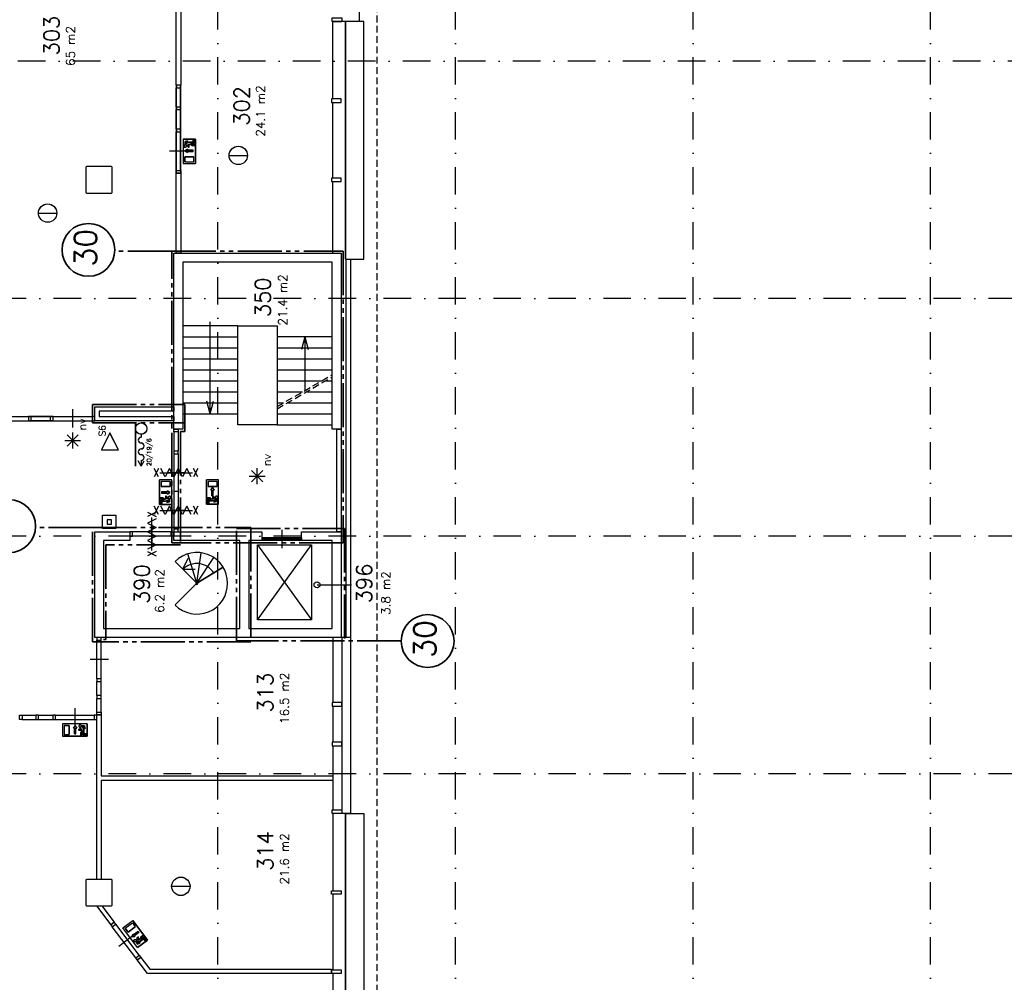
# Model space of a CAD drawing. Header units: millimetres. Extents: x 3852 to 113736, y 134382 to 211102.
# Tile 8 of 14: x 35586 to 57967, y 161132 to 183013. Entities that reach past the tile are written whole.
import ezdxf
from ezdxf.enums import TextEntityAlignment as Align

# ---------------------------------------------------------------- set-up
doc = ezdxf.new("R2010")
doc.units = ezdxf.units.MM
doc.header["$LTSCALE"] = 100
for name, pattern in [('B0302', [12.5, 6.25, -3.125, 0, -3.125]), ('B0701', [2.34375, 1.5625, -0.78125]), ('B0804', [15, 10, -1, 1, -1, 1, -1])]:
    doc.linetypes.add(name, pattern=pattern)
for name, color, linetype in [('Bouwkundig', 253, 'Continuous'), ('Bouwkundig tekst', 252, 'Continuous'), ('Stramien', 252, 'B0302')]:
    doc.layers.add(name, color=color, linetype=linetype)
doc.layers.add('brandscheiding', color=40, linetype='B0804', lineweight=35)
doc.styles.add('bouwk tekst', font='romans.shx')
doc.styles.get("Standard").update_dxf_attribs({"font": 'romans.shx'})

msp = doc.modelspace()

# ---------------------------------------------------------------- linework, layer by layer
at = {"layer": 'Bouwkundig', "linetype": 'Continuous'}
for p, q in [((43305, 185287), (43305, 182973)), ((43305, 182973), (42905, 182973)), ((39302, 180301), (39580, 180301)), ((39302, 180301), (39302, 179746)), ((39349, 180241), (39409, 180256)), ((39349, 180180), (39349, 180241)), ((39372, 180223), (39409, 180232)), ((39372, 180196), (39440, 180227)), ((39372, 180223), (39372, 180196)), ((39407, 180171), (39455, 180193)), ((39407, 180171), (39441, 180171)), ((39409, 180232), (39409, 180256)), ((39440, 180227), (39529, 180227)), ((39441, 180116), (39441, 180171)), ((39454, 180193), (39506, 180153)), ((39552, 180204), (39478, 180204)), ((39478, 180204), (39514, 180176)), ((39575, 180176), (39514, 180176)), ((39529, 180291), (39552, 180291)), ((39529, 180227), (39529, 180291)), ((39552, 180291), (39552, 180204)), ((39575, 180153), (39575, 180176)), ((39580, 180301), (39580, 179746)), ((39346, 180032), (39401, 180069)), ((39401, 179995), (39346, 180032)), ((39384, 180148), (39418, 180148)), ((39401, 180069), (39401, 180046)), ((39531, 180046), (39401, 180046)), ((39401, 180018), (39401, 179995)), ((39531, 180018), (39401, 180018)), ((39418, 180116), (39418, 180148)), ((39441, 180116), (39418, 180116)), ((39506, 180153), (39575, 180153)), ((39302, 179746), (39580, 179746)), ((39339, 179783), (39339, 179894)), ((39339, 179894), (39543, 179894)), ((39339, 179783), (39543, 179783)), ((39543, 179783), (39543, 179894)), ((40344, 179927), (40763, 179927)), ((37106, 179673), (37091, 179658)), ((37091, 179658), (37091, 179088)), ((37676, 179673), (37106, 179673)), ((37691, 179658), (37676, 179673)), ((37691, 179088), (37691, 179658)), ((37091, 179088), (37106, 179073)), ((37106, 179073), (37676, 179073)), ((37676, 179073), (37691, 179088)), ((36010, 178616), (36429, 178616)), ((38214, 173845), (38214, 172866)), ((38215, 173845), (38215, 172866)), ((36918, 173320, 2600), (36662, 173576, 2600)), ((36662, 173320, 2600), (36917, 173575, 2600)), ((36790, 173266, 2600), (36790, 173628, 2600)), ((38346, 173587), (38346, 173521)), ((38348, 173587), (38348, 173521)), ((36610, 173447, 2600), (36969, 173447, 2600)), ((38347, 172862), (38281, 172984)), ((38347, 172865), (38282, 172984)), ((38346, 172994), (38346, 172867)), ((38347, 172865), (38412, 172984)), ((38347, 172862), (38414, 172984)), ((38348, 172994), (38348, 172867)), ((40986, 172456, 2600), (40986, 172818, 2600)), ((40805, 172637, 2600), (41165, 172637, 2600)), ((41114, 172510, 2600), (40858, 172766, 2600)), ((40858, 172510, 2600), (41112, 172765, 2600)), ((38763, 171996), (38763, 172551)), ((39041, 172551), (38763, 172551)), ((39004, 172514), (38800, 172514)), ((38800, 172514), (38800, 172403)), ((39004, 172403), (38800, 172403)), ((39004, 172514), (39004, 172403)), ((39041, 171996), (39041, 172551)), ((39831, 171999, 2600), (39831, 172553, 2600)), ((40108, 172553, 2600), (39831, 172553, 2600)), ((40071, 172516, 2600), (39868, 172516, 2600)), ((39868, 172516, 2600), (39868, 172405, 2600)), ((40071, 172405, 2600), (39868, 172405, 2600)), ((39932, 172322, 2600), (39969, 172378, 2600)), ((39969, 172378, 2600), (40006, 172322, 2600)), ((40071, 172516, 2600), (40071, 172405, 2600)), ((40108, 171999, 2600), (40108, 172553, 2600)), ((38768, 172144), (38768, 172121)), ((38837, 172144), (38768, 172144)), ((38768, 172121), (38829, 172121)), ((38812, 172279), (38942, 172279)), ((38812, 172251), (38942, 172251)), ((38865, 172093), (38829, 172121)), ((38889, 172104), (38837, 172144)), ((38936, 172126), (38888, 172104)), ((38902, 172181), (38925, 172181)), ((38902, 172181), (38902, 172126)), ((38936, 172126), (38902, 172126)), ((38925, 172181), (38925, 172149)), ((38959, 172149), (38925, 172149)), ((38942, 172302), (38997, 172265)), ((38942, 172279), (38942, 172302)), ((38997, 172265), (38942, 172228)), ((38942, 172228), (38942, 172251)), ((38994, 172117), (38994, 172056)), ((39905, 172147, 2600), (39835, 172147, 2600)), ((39835, 172147, 2600), (39835, 172123, 2600)), ((39835, 172123, 2600), (39897, 172123, 2600)), ((39932, 172096, 2600), (39897, 172123, 2600)), ((39956, 172106, 2600), (39905, 172147, 2600)), ((39956, 172322, 2600), (39932, 172322, 2600)), ((39956, 172193, 2600), (39956, 172322, 2600)), ((39983, 172193, 2600), (39956, 172193, 2600)), ((40003, 172128, 2600), (39956, 172107, 2600)), ((39969, 172184, 2600), (39969, 172128, 2600)), ((39969, 172184, 2600), (39993, 172184, 2600)), ((40003, 172128, 2600), (39969, 172128, 2600)), ((39983, 172193, 2600), (39983, 172322, 2600)), ((40006, 172322, 2600), (39983, 172322, 2600)), ((39993, 172184, 2600), (39993, 172151, 2600)), ((40026, 172151, 2600), (39993, 172151, 2600)), ((40062, 172120, 2600), (40062, 172059, 2600)), ((39041, 171996), (38763, 171996)), ((38791, 172005), (38791, 172093)), ((38791, 172093), (38865, 172093)), ((38814, 172005), (38791, 172005)), ((38814, 172070), (38814, 172005)), ((38903, 172070), (38814, 172070)), ((38971, 172101), (38903, 172070)), ((38971, 172074), (38934, 172065)), ((38934, 172065), (38934, 172041)), ((38994, 172056), (38934, 172041)), ((38971, 172074), (38971, 172101)), ((40108, 171999, 2600), (39831, 171999, 2600)), ((39858, 172096, 2600), (39932, 172096, 2600)), ((39858, 172008, 2600), (39858, 172096, 2600)), ((39882, 172008, 2600), (39858, 172008, 2600)), ((39970, 172073, 2600), (39882, 172073, 2600)), ((39882, 172073, 2600), (39882, 172008, 2600)), ((40039, 172104, 2600), (39970, 172073, 2600)), ((40039, 172077, 2600), (40002, 172067, 2600)), ((40002, 172067, 2600), (40002, 172044, 2600)), ((40062, 172059, 2600), (40002, 172044, 2600)), ((40039, 172077, 2600), (40039, 172104, 2600)), ((40991, 169373), (40991, 171073)), ((40991, 171073), (42221, 171073)), ((42221, 171073), (42221, 169373)), ((42346, 170167), (43131, 170167)), ((42221, 169373), (40991, 169373)), ((43105, 168973), (42705, 168973)), ((42705, 168973), (42705, 167491)), ((42905, 168973), (42905, 165053)), ((43105, 168973), (43105, 164973)), ((42705, 167411), (42705, 166591)), ((36561, 167006), (36561, 166728)), ((37116, 167006), (36561, 167006)), ((36598, 166969), (36598, 166765)), ((36598, 166969), (36709, 166969)), ((36709, 166969), (36709, 166765)), ((37116, 167006), (37116, 166728)), ((36598, 166765), (36709, 166765)), ((36810, 166907), (36847, 166962)), ((36833, 166907), (36810, 166907)), ((36833, 166777), (36833, 166907)), ((36847, 166962), (36884, 166907)), ((36860, 166777), (36860, 166907)), ((36884, 166907), (36860, 166907)), ((36931, 166890), (36963, 166890)), ((36931, 166867), (36931, 166890)), ((36931, 166867), (36986, 166867)), ((36963, 166923), (36963, 166890)), ((37008, 166853), (36968, 166802)), ((36968, 166802), (36968, 166733)), ((36986, 166900), (36986, 166867)), ((36986, 166900), (37008, 166853)), ((37019, 166830), (36991, 166794)), ((36991, 166733), (36991, 166794)), ((36995, 166959), (37056, 166959)), ((37038, 166936), (37011, 166936)), ((37011, 166936), (37042, 166868)), ((37019, 166756), (37019, 166830)), ((37106, 166756), (37019, 166756)), ((37038, 166936), (37047, 166899)), ((37042, 166868), (37042, 166779)), ((37042, 166779), (37106, 166779)), ((37047, 166899), (37071, 166899)), ((37056, 166959), (37071, 166899)), ((37106, 166779), (37106, 166756)), ((37116, 166728), (36561, 166728)), ((36968, 166733), (36991, 166733)), ((42705, 166511), (42705, 165053)), ((43105, 164973), (42905, 164973)), ((37106, 163473), (37091, 163458)), ((37091, 163458), (37091, 162888)), ((37676, 163473), (37106, 163473)), ((37691, 163458), (37676, 163473)), ((37691, 162888), (37691, 163458)), ((39039, 163314), (39458, 163314)), ((37091, 162888), (37106, 162873)), ((37106, 162873), (37676, 162873)), ((37328, 162873), (37655, 162439)), ((37453, 162873), (37735, 162499)), ((37676, 162873), (37691, 162888)), ((37655, 162439), (37735, 162499)), ((37933, 162369), (38154, 162536)), ((38488, 162093), (38154, 162536)), ((38267, 161926), (37933, 162369)), ((37984, 162362), (38147, 162484)), ((37984, 162362), (38051, 162273)), ((38051, 162273), (38214, 162395)), ((38147, 162484), (38214, 162395)), ((38279, 162289), (38175, 162211)), ((38295, 162267), (38192, 162189)), ((38161, 162230), (38139, 162167)), ((38139, 162167), (38206, 162171)), ((38175, 162211), (38161, 162230)), ((38206, 162171), (38192, 162189)), ((38231, 162050), (38267, 162002)), ((38240, 162097), (38267, 162117)), ((38248, 162143), (38267, 162117)), ((38259, 162051), (38332, 162068)), ((38275, 162030), (38259, 162051)), ((38266, 162157), (38285, 162171)), ((38266, 162157), (38299, 162113)), ((38267, 161926), (38488, 162093)), ((38273, 162092), (38299, 162113)), ((38273, 162092), (38323, 162104)), ((38275, 162030), (38310, 162045)), ((38310, 162045), (38324, 162026)), ((38323, 162104), (38340, 162166)), ((38332, 162068), (38403, 162121)), ((38340, 162166), (38395, 162208)), ((38408, 162154), (38349, 162109)), ((38349, 162109), (38360, 162153)), ((38409, 162190), (38360, 162153)), ((38395, 162208), (38409, 162190)), ((38403, 162121), (38442, 162070)), ((38460, 162084), (38408, 162154)), ((38442, 162070), (38460, 162084)), ((38267, 162002), (38324, 162026))]:
    msp.add_line(p, q, dxfattribs=at)
at = {"layer": 'Bouwkundig', "linetype": 'B0701'}
for points in [[(43705, 185687), (43705, 156859)], [(41441, 174221), (42691, 174943)], [(41441, 174170), (42691, 174892)]]:
    msp.add_lwpolyline(points, dxfattribs=at)
at = {"layer": 'Bouwkundig', "linetype": 'Continuous'}
for points in [[(39141, 181523), (39141, 184653)], [(39247, 184653), (39247, 181523)], [(42705, 182973), (42905, 182973)], [(42705, 181213), (42705, 182973)], [(42991, 181173), (42991, 182973)], [(39241, 181523), (39141, 181523)], [(39247, 181523), (39147, 181523)], [(39141, 181027), (39141, 181463)], [(39147, 181027), (39147, 181463)], [(39240, 181027), (39240, 181463)], [(39246, 181027), (39246, 181463)], [(42705, 179413), (42705, 181133)], [(42991, 179373), (42991, 181173)], [(39141, 180528), (39141, 180968)], [(39147, 180528), (39147, 180968)], [(39240, 180528), (39240, 180968)], [(39246, 180528), (39246, 180968)], [(39141, 179583), (39141, 180464)], [(39147, 179583), (39147, 180464)], [(39240, 179583), (39240, 180464)], [(39246, 179583), (39246, 180464)], [(39580, 180301), (39302, 180301), (39302, 179746), (39580, 179746), (39580, 180301)], [(39329, 180124), (39330, 180123), (39331, 180122), (39332, 180121), (39333, 180120), (39334, 180120), (39336, 180119), (39337, 180118), (39338, 180118), (39339, 180117), (39341, 180117), (39342, 180117), (39343, 180116), (39345, 180116), (39346, 180116), (39347, 180116), (39349, 180116), (39350, 180116), (39351, 180116), (39353, 180116), (39354, 180116), (39355, 180117), (39357, 180117), (39358, 180117), (39359, 180118), (39360, 180118), (39362, 180119), (39363, 180120), (39364, 180120), (39365, 180121), (39366, 180122), (39367, 180123), (39368, 180124), (39369, 180125), (39370, 180126), (39371, 180127), (39372, 180128), (39372, 180129), (39373, 180130), (39374, 180132), (39374, 180133), (39375, 180134), (39375, 180135), (39376, 180137), (39376, 180138), (39376, 180139), (39376, 180141), (39376, 180142), (39376, 180144), (39376, 180145), (39376, 180146), (39376, 180148), (39376, 180149), (39376, 180150), (39375, 180152), (39375, 180153), (39374, 180154), (39374, 180155), (39373, 180157), (39372, 180158), (39372, 180159), (39371, 180160), (39370, 180161), (39369, 180162), (39368, 180163), (39367, 180164), (39366, 180165), (39365, 180166), (39364, 180167), (39363, 180167), (39362, 180168), (39360, 180169), (39359, 180169), (39358, 180170), (39357, 180170), (39355, 180170), (39354, 180171), (39353, 180171), (39351, 180171), (39350, 180171), (39349, 180171), (39347, 180171), (39346, 180171), (39345, 180171), (39343, 180171), (39342, 180170), (39341, 180170), (39339, 180170), (39338, 180169), (39337, 180169), (39336, 180168), (39334, 180167), (39333, 180167), (39332, 180166), (39331, 180165), (39330, 180164), (39329, 180163), (39328, 180162), (39327, 180161), (39326, 180160), (39326, 180159), (39325, 180158), (39324, 180157), (39324, 180155), (39323, 180154), (39322, 180153), (39322, 180152), (39322, 180150), (39321, 180149), (39321, 180148), (39321, 180146), (39321, 180145), (39321, 180144), (39321, 180142), (39321, 180141), (39321, 180139), (39321, 180138), (39322, 180137), (39322, 180135), (39322, 180134), (39323, 180133), (39324, 180132), (39324, 180130), (39325, 180129), (39326, 180128), (39326, 180127), (39327, 180126), (39328, 180125), (39329, 180124)], [(39345, 180171), (39340, 180170), (39335, 180168), (39331, 180165), (39328, 180162), (39325, 180159), (39323, 180155), (39321, 180149), (39321, 180142), (39322, 180136), (39324, 180132), (39325, 180129), (39326, 180127), (39328, 180125), (39332, 180122), (39335, 180119), (39340, 180117), (39345, 180116), (39349, 180116), (39353, 180116), (39359, 180118), (39362, 180119), (39366, 180122), (39371, 180127), (39373, 180129), (39375, 180134), (39376, 180138), (39376, 180145), (39375, 180151), (39374, 180155), (39372, 180159), (39370, 180162), (39366, 180165), (39362, 180168), (39359, 180169), (39355, 180171), (39352, 180171), (39347, 180171), (39345, 180171)], [(39552, 180291), (39529, 180291), (39529, 180227), (39440, 180227), (39372, 180196), (39372, 180223), (39409, 180232), (39409, 180256), (39349, 180241), (39349, 180180), (39354, 180179), (39357, 180179), (39359, 180178), (39362, 180177), (39366, 180175), (39368, 180174), (39370, 180172), (39373, 180170), (39375, 180169), (39377, 180166), (39379, 180163), (39381, 180160), (39382, 180157), (39383, 180153), (39384, 180150), (39385, 180148), (39418, 180148), (39418, 180116), (39441, 180116), (39441, 180171), (39407, 180171), (39455, 180193), (39506, 180153), (39575, 180153), (39575, 180176), (39514, 180176), (39478, 180204), (39552, 180204), (39552, 180291)], [(39349, 180180), (39349, 180180), (39349, 180180), (39350, 180180), (39350, 180180), (39351, 180180), (39351, 180180), (39351, 180180), (39352, 180179), (39352, 180179), (39353, 180179), (39353, 180179), (39353, 180179), (39354, 180179), (39354, 180179), (39355, 180179), (39355, 180179), (39355, 180179), (39356, 180179), (39356, 180179), (39357, 180179), (39357, 180179), (39357, 180179), (39358, 180178), (39358, 180178), (39359, 180178), (39359, 180178), (39359, 180178), (39360, 180178), (39360, 180178), (39361, 180178), (39361, 180177), (39361, 180177), (39362, 180177), (39362, 180177), (39362, 180177), (39363, 180177), (39363, 180177), (39364, 180176), (39364, 180176), (39364, 180176), (39365, 180176), (39365, 180176), (39365, 180175), (39366, 180175), (39366, 180175), (39367, 180175), (39367, 180175), (39367, 180174), (39368, 180174), (39368, 180174), (39368, 180174), (39369, 180174), (39369, 180173), (39369, 180173), (39370, 180173), (39370, 180173), (39370, 180172), (39371, 180172), (39371, 180172), (39371, 180172), (39372, 180171), (39372, 180171), (39372, 180171), (39372, 180171), (39373, 180170), (39373, 180170), (39373, 180170), (39374, 180170), (39374, 180169), (39374, 180169), (39375, 180169), (39375, 180168), (39375, 180168), (39375, 180168), (39376, 180167), (39376, 180167), (39376, 180167), (39376, 180167), (39377, 180166), (39377, 180166), (39377, 180166), (39377, 180165), (39378, 180165), (39378, 180165), (39378, 180164), (39378, 180164), (39379, 180164), (39379, 180163), (39379, 180163), (39379, 180163), (39379, 180162), (39380, 180162), (39380, 180162), (39380, 180161), (39380, 180161), (39380, 180160), (39381, 180160), (39381, 180160), (39381, 180159), (39381, 180159), (39381, 180159), (39382, 180158), (39382, 180158), (39382, 180158), (39382, 180157), (39382, 180157), (39382, 180156), (39382, 180156), (39383, 180156), (39383, 180155), (39383, 180155), (39383, 180155), (39383, 180154), (39383, 180154), (39383, 180153), (39383, 180153), (39384, 180153), (39384, 180152), (39384, 180152), (39384, 180151), (39384, 180151), (39384, 180151), (39384, 180150), (39384, 180150), (39384, 180149), (39384, 180149), (39384, 180149), (39384, 180148)], [(39402, 180023), (39191, 180023), (38991, 180023)], [(39408, 180023), (39197, 180023), (38997, 180023)], [(39531, 180018), (39531, 180046), (39401, 180046), (39401, 180069), (39346, 180032), (39401, 179995), (39401, 180018), (39531, 180018)], [(39543, 179894), (39339, 179894), (39339, 179783), (39543, 179783), (39543, 179894)], [(39141, 177703), (39141, 179523)], [(39141, 179523), (39241, 179523)], [(39147, 179523), (39247, 179523)], [(39247, 179523), (39247, 177703)], [(42705, 177703), (42705, 179333)], [(42991, 177573), (42991, 179373)], [(39091, 177703), (42891, 177703)], [(39091, 173703), (39091, 177703)], [(39241, 177703), (39141, 177703)], [(42691, 177503), (39291, 177503)], [(39291, 177503), (39291, 173703)], [(42691, 173703), (42691, 177503)], [(42891, 177703), (42891, 173703)], [(43005, 168973), (43005, 177573)], [(43005, 177573), (43105, 177573)], [(43105, 177573), (43105, 168973)], [(39916, 176053), (39916, 176148)], [(39916, 174053), (39916, 176053)], [(40541, 176053), (41441, 176053)], [(41441, 176053), (41441, 175816)], [(39291, 175803), (40541, 175803)], [(41441, 173803), (42691, 173803), (42691, 175803), (41441, 175803), (41441, 174221)], [(41441, 173803), (42691, 173803), (42691, 175803), (41441, 175803), (41441, 173803)], [(42066, 175803), (41989, 175516)], [(42066, 175803), (42143, 175516)], [(42066, 175803), (42066, 174582)], [(39291, 175553), (40541, 175553)], [(41441, 175553), (42691, 175553)], [(39291, 175303), (40541, 175303)], [(41441, 175303), (42691, 175303)], [(39291, 175053), (40541, 175053)], [(41441, 175053), (42691, 175053)], [(39291, 174803), (40541, 174803)], [(41441, 174803), (42449, 174803)], [(42536, 174803), (42691, 174803)], [(39291, 174553), (40541, 174553)], [(41441, 174553), (42016, 174553)], [(42103, 174553), (42691, 174553)], [(36788, 174157), (36788, 173946), (36788, 173746)], [(36788, 174157), (36788, 173946), (36788, 173746)], [(37291, 174216), (39091, 174216)], [(37291, 173896), (37291, 174216)], [(39091, 174216), (39091, 174116)], [(39291, 174303), (40541, 174303)], [(39916, 174053), (39839, 174340)], [(39916, 174053), (39993, 174340)], [(41441, 174303), (41583, 174303)], [(41670, 174303), (42691, 174303)], [(35350, 173996), (36282, 173996)], [(36346, 173996), (35786, 173996)], [(35846, 173996), (37231, 173996)], [(39091, 174116), (37391, 174116)], [(37391, 174116), (37391, 173996)], [(37391, 173996), (39091, 173996)], [(39091, 173996), (39091, 173896)], [(40541, 173803), (40541, 174081)], [(41441, 174053), (42691, 174053)], [(35350, 173897), (36282, 173897)], [(36346, 173897), (35786, 173897)], [(35846, 173897), (37231, 173897)], [(39091, 173896), (37291, 173896)], [(39291, 173703), (39091, 173703)], [(41441, 173803), (40541, 173803)], [(42891, 173703), (42691, 173703)], [(42791, 171373), (42791, 173703)], [(42791, 173703), (42891, 173703)], [(42891, 173703), (42891, 171373)], [(39091, 173643), (39091, 173203)], [(39191, 173643), (39191, 173203)], [(39091, 173143), (39091, 171433)], [(39191, 173143), (39191, 171433)], [(38743, 172619), (38643, 172812)], [(38743, 172812), (38643, 172619)], [(39487, 172619), (39388, 172812), (39289, 172619), (39190, 172812), (39091, 172619), (38992, 172812), (38893, 172619), (38794, 172812)], [(39638, 172619), (39538, 172812)], [(39638, 172812), (39538, 172619)], [(38768, 172716), (39513, 172716)], [(39352, 172716), (39141, 172716), (38941, 172716)], [(38763, 171996), (39041, 171996), (39041, 172551), (38763, 172551), (38763, 171996)], [(38800, 172403), (39004, 172403), (39004, 172514), (38800, 172514), (38800, 172403)], [(38791, 172005), (38814, 172005), (38814, 172070), (38903, 172070), (38971, 172101), (38971, 172074), (38934, 172065), (38934, 172041), (38994, 172056), (38994, 172117), (38989, 172118), (38986, 172118), (38984, 172119), (38981, 172120), (38977, 172122), (38975, 172123), (38973, 172124), (38970, 172126), (38969, 172128), (38966, 172131), (38964, 172134), (38962, 172137), (38961, 172140), (38960, 172144), (38959, 172147), (38958, 172149), (38925, 172149), (38925, 172181), (38902, 172181), (38902, 172126), (38936, 172126), (38888, 172104), (38837, 172144), (38768, 172144), (38768, 172121), (38829, 172121), (38865, 172093), (38791, 172093), (38791, 172005)], [(38812, 172279), (38812, 172251), (38942, 172251), (38942, 172228), (38997, 172265), (38942, 172302), (38942, 172279), (38812, 172279)], [(38994, 172117), (38994, 172117), (38994, 172117), (38993, 172117), (38993, 172117), (38992, 172117), (38992, 172117), (38992, 172117), (38991, 172117), (38991, 172117), (38990, 172117), (38990, 172117), (38990, 172118), (38989, 172118), (38989, 172118), (38988, 172118), (38988, 172118), (38988, 172118), (38987, 172118), (38987, 172118), (38986, 172118), (38986, 172118), (38986, 172118), (38985, 172118), (38985, 172119), (38984, 172119), (38984, 172119), (38984, 172119), (38983, 172119), (38983, 172119), (38982, 172119), (38982, 172119), (38982, 172120), (38981, 172120), (38981, 172120), (38981, 172120), (38980, 172120), (38980, 172120), (38979, 172120), (38979, 172121), (38979, 172121), (38978, 172121), (38978, 172121), (38978, 172121), (38977, 172122), (38977, 172122), (38977, 172122), (38976, 172122), (38976, 172122), (38975, 172123), (38975, 172123), (38975, 172123), (38974, 172123), (38974, 172123), (38974, 172124), (38973, 172124), (38973, 172124), (38973, 172124), (38972, 172125), (38972, 172125), (38972, 172125), (38972, 172125), (38971, 172126), (38971, 172126), (38971, 172126), (38970, 172126), (38970, 172127), (38970, 172127), (38969, 172127), (38969, 172128), (38969, 172128), (38969, 172128), (38968, 172128), (38968, 172129), (38968, 172129), (38967, 172129), (38967, 172130), (38967, 172130), (38967, 172130), (38966, 172131), (38966, 172131), (38966, 172131), (38966, 172132), (38965, 172132), (38965, 172132), (38965, 172133), (38965, 172133), (38964, 172133), (38964, 172134), (38964, 172134), (38964, 172134), (38964, 172135), (38963, 172135), (38963, 172135), (38963, 172136), (38963, 172136), (38963, 172136), (38962, 172137), (38962, 172137), (38962, 172137), (38962, 172138), (38962, 172138), (38961, 172139), (38961, 172139), (38961, 172139), (38961, 172140), (38961, 172140), (38961, 172140), (38961, 172141), (38960, 172141), (38960, 172142), (38960, 172142), (38960, 172142), (38960, 172143), (38960, 172143), (38960, 172144), (38960, 172144), (38959, 172144), (38959, 172145), (38959, 172145), (38959, 172145), (38959, 172146), (38959, 172146), (38959, 172147), (38959, 172147), (38959, 172147), (38959, 172148), (38959, 172148), (38959, 172149)], [(38999, 172126), (39003, 172127), (39008, 172129), (39012, 172132), (39015, 172134), (39018, 172138), (39020, 172142), (39022, 172148), (39022, 172155), (39021, 172161), (39019, 172165), (39018, 172167), (39017, 172170), (39015, 172172), (39011, 172175), (39008, 172178), (39004, 172180), (38998, 172181), (38994, 172181), (38990, 172181), (38984, 172179), (38981, 172178), (38977, 172175), (38972, 172170), (38971, 172167), (38968, 172163), (38967, 172159), (38967, 172152), (38968, 172146), (38969, 172142), (38971, 172138), (38973, 172135), (38977, 172132), (38981, 172129), (38984, 172128), (38988, 172126), (38991, 172126), (38996, 172126), (38999, 172126)], [(39014, 172173), (39013, 172174), (39012, 172175), (39011, 172176), (39010, 172176), (39009, 172177), (39008, 172178), (39006, 172178), (39005, 172179), (39004, 172179), (39002, 172180), (39001, 172180), (39000, 172181), (38999, 172181), (38997, 172181), (38996, 172181), (38994, 172181), (38993, 172181), (38992, 172181), (38990, 172181), (38989, 172181), (38988, 172180), (38986, 172180), (38985, 172179), (38984, 172179), (38983, 172178), (38981, 172178), (38980, 172177), (38979, 172176), (38978, 172176), (38977, 172175), (38976, 172174), (38975, 172173), (38974, 172172), (38973, 172171), (38972, 172170), (38971, 172169), (38971, 172168), (38970, 172166), (38969, 172165), (38969, 172164), (38968, 172163), (38968, 172161), (38968, 172160), (38967, 172159), (38967, 172157), (38967, 172156), (38967, 172155), (38967, 172153), (38967, 172152), (38967, 172151), (38967, 172149), (38967, 172148), (38968, 172147), (38968, 172145), (38968, 172144), (38969, 172143), (38969, 172141), (38970, 172140), (38971, 172139), (38971, 172138), (38972, 172137), (38973, 172136), (38974, 172135), (38975, 172134), (38976, 172133), (38977, 172132), (38978, 172131), (38979, 172130), (38980, 172130), (38981, 172129), (38983, 172128), (38984, 172128), (38985, 172127), (38986, 172127), (38988, 172126), (38989, 172126), (38990, 172126), (38992, 172126), (38993, 172126), (38994, 172126), (38996, 172126), (38997, 172126), (38999, 172126), (39000, 172126), (39001, 172126), (39002, 172127), (39004, 172127), (39005, 172128), (39006, 172128), (39008, 172129), (39009, 172130), (39010, 172130), (39011, 172131), (39012, 172132), (39013, 172133), (39014, 172134), (39015, 172135), (39016, 172136), (39017, 172137), (39018, 172138), (39018, 172139), (39019, 172140), (39020, 172141), (39020, 172143), (39021, 172144), (39021, 172145), (39021, 172147), (39022, 172148), (39022, 172149), (39022, 172151), (39022, 172152), (39022, 172153), (39022, 172155), (39022, 172156), (39022, 172157), (39022, 172159), (39021, 172160), (39021, 172161), (39021, 172163), (39020, 172164), (39020, 172165), (39019, 172166), (39018, 172168), (39018, 172169), (39017, 172170), (39016, 172171), (39015, 172172), (39014, 172173)], [(39191, 172288), (39141, 172288), (39091, 172288)], [(38743, 171764), (38643, 171957)], [(38743, 171957), (38643, 171764)], [(39487, 171764), (39388, 171957), (39289, 171764), (39190, 171957), (39091, 171764), (38992, 171957), (38893, 171764), (38794, 171957)], [(39638, 171764), (39538, 171957)], [(39638, 171957), (39538, 171764)], [(37771, 171448), (37471, 171448), (37471, 171748), (37771, 171748), (37771, 171448)], [(38687, 171820), (38494, 171720)], [(38494, 171820), (38687, 171720)], [(38687, 171669), (38494, 171570), (38687, 171471), (38494, 171372), (38687, 171273), (38494, 171174), (38687, 171075), (38494, 170976)], [(38591, 170950), (38591, 171695)], [(38768, 171860), (39513, 171860)], [(39352, 171860), (39141, 171860), (38941, 171860)], [(38591, 171534), (38591, 171323), (38591, 171123)], [(37291, 171373), (38091, 171373)], [(37291, 168973), (37291, 171373)], [(38091, 171373), (38091, 171173)], [(39031, 171373), (38150, 171373)], [(39031, 171273), (38150, 171273)], [(39091, 171373), (40691, 171373)], [(39091, 171173), (39091, 171373)], [(40691, 171373), (41091, 171373)], [(41091, 171373), (41091, 171173)], [(41091, 171233), (41091, 171173)], [(41991, 171233), (41091, 171233)], [(41541, 171414), (41541, 171203), (41541, 171003)], [(41991, 171373), (42891, 171373)], [(41991, 171173), (41991, 171373)], [(41991, 171233), (41991, 171173)], [(42891, 171373), (42791, 171373)], [(42891, 171373), (42891, 168973)], [(38091, 171173), (37491, 171173)], [(37491, 171173), (37491, 169173)], [(40591, 171173), (39091, 171173)], [(40591, 169173), (40591, 171173)], [(40791, 171173), (40791, 169173)], [(41091, 171173), (40791, 171173)], [(40991, 171073), (42221, 169373)], [(40991, 169373), (42221, 171073)], [(41991, 171173), (41091, 171173)], [(42691, 171173), (41991, 171173)], [(42691, 169173), (42691, 171173)], [(38687, 170925), (38494, 170825)], [(38494, 170925), (38687, 170825)], [(39295, 170520), (39412, 170776)], [(39613, 170202), (39406, 170870)], [(39613, 170202), (39707, 170895)], [(39613, 170202), (39996, 170787)], [(39613, 170202), (39121, 170694)], [(39295, 170520), (39577, 170520)], [(39613, 170202), (39121, 169709)], [(37491, 169173), (40591, 169173)], [(40791, 169173), (42691, 169173)], [(40691, 168973), (37291, 168973)], [(37341, 168028), (37341, 168913)], [(37440, 168028), (37440, 168913)], [(42891, 168973), (40691, 168973)], [(43105, 168973), (43005, 168973)], [(37602, 168470), (37391, 168470), (37191, 168470)], [(37341, 167648), (37341, 167968)], [(37440, 167648), (37440, 167968)], [(37341, 167273), (37341, 167584)], [(37440, 167273), (37440, 167584)], [(35640, 167205), (35952, 167205)], [(36016, 167205), (36336, 167205)], [(36396, 167205), (37281, 167205)], [(36838, 167366), (36838, 167155), (36838, 166955)], [(36838, 167366), (36838, 167155), (36838, 166955)], [(37341, 165773), (37341, 167213)], [(37341, 167213), (37441, 167213)], [(37441, 167213), (37441, 165823)], [(35640, 167106), (35952, 167106)], [(36016, 167106), (36336, 167106)], [(36396, 167106), (37281, 167106)], [(37116, 166728), (37116, 167006), (36561, 167006), (36561, 166728), (37116, 166728)], [(36709, 166765), (36709, 166969), (36598, 166969), (36598, 166765), (36709, 166765)], [(36986, 166963), (36985, 166968), (36983, 166973), (36980, 166977), (36977, 166980), (36974, 166982), (36970, 166985), (36964, 166986), (36957, 166987), (36951, 166986), (36946, 166984), (36944, 166983), (36942, 166981), (36940, 166980), (36937, 166976), (36934, 166973), (36932, 166968), (36931, 166963), (36931, 166958), (36931, 166955), (36933, 166949), (36934, 166946), (36937, 166941), (36942, 166937), (36944, 166935), (36949, 166933), (36953, 166932), (36960, 166932), (36966, 166933), (36970, 166934), (36973, 166936), (36977, 166938), (36980, 166942), (36983, 166946), (36984, 166949), (36986, 166953), (36986, 166956), (36986, 166961), (36986, 166963)], [(36939, 166979), (36938, 166978), (36937, 166977), (36936, 166976), (36935, 166975), (36935, 166974), (36934, 166972), (36933, 166971), (36933, 166970), (36932, 166969), (36932, 166967), (36932, 166966), (36931, 166965), (36931, 166963), (36931, 166962), (36931, 166961), (36931, 166959), (36931, 166958), (36931, 166957), (36931, 166955), (36931, 166954), (36932, 166953), (36932, 166951), (36932, 166950), (36933, 166949), (36933, 166947), (36934, 166946), (36935, 166945), (36935, 166944), (36936, 166943), (36937, 166942), (36938, 166941), (36939, 166940), (36940, 166939), (36941, 166938), (36942, 166937), (36943, 166936), (36944, 166936), (36945, 166935), (36947, 166934), (36948, 166934), (36949, 166933), (36950, 166933), (36952, 166932), (36953, 166932), (36954, 166932), (36956, 166932), (36957, 166932), (36958, 166932), (36960, 166932), (36961, 166932), (36963, 166932), (36964, 166932), (36965, 166932), (36967, 166933), (36968, 166933), (36969, 166934), (36970, 166934), (36972, 166935), (36973, 166936), (36974, 166936), (36975, 166937), (36976, 166938), (36977, 166939), (36978, 166940), (36979, 166941), (36980, 166942), (36981, 166943), (36982, 166944), (36982, 166945), (36983, 166946), (36984, 166947), (36984, 166949), (36985, 166950), (36985, 166951), (36985, 166953), (36986, 166954), (36986, 166955), (36986, 166957), (36986, 166958), (36986, 166959), (36986, 166961), (36986, 166962), (36986, 166963), (36986, 166965), (36985, 166966), (36985, 166967), (36985, 166969), (36984, 166970), (36984, 166971), (36983, 166972), (36982, 166974), (36982, 166975), (36981, 166976), (36980, 166977), (36979, 166978), (36978, 166979), (36977, 166980), (36976, 166981), (36975, 166982), (36974, 166982), (36973, 166983), (36972, 166984), (36970, 166984), (36969, 166985), (36968, 166985), (36967, 166986), (36965, 166986), (36964, 166987), (36963, 166987), (36961, 166987), (36960, 166987), (36958, 166987), (36957, 166987), (36956, 166987), (36954, 166987), (36953, 166987), (36952, 166986), (36950, 166986), (36949, 166985), (36948, 166985), (36947, 166984), (36945, 166984), (36944, 166983), (36943, 166982), (36942, 166982), (36941, 166981), (36940, 166980), (36939, 166979)], [(36833, 166777), (36860, 166777), (36860, 166907), (36884, 166907), (36847, 166962), (36810, 166907), (36833, 166907), (36833, 166777)], [(37106, 166756), (37106, 166779), (37042, 166779), (37042, 166868), (37011, 166936), (37038, 166936), (37047, 166899), (37071, 166899), (37056, 166959), (36995, 166959), (36994, 166953), (36994, 166951), (36993, 166948), (36992, 166946), (36990, 166942), (36989, 166939), (36987, 166938), (36985, 166935), (36984, 166933), (36981, 166931), (36978, 166929), (36975, 166927), (36972, 166926), (36968, 166924), (36965, 166924), (36963, 166923), (36963, 166890), (36931, 166890), (36931, 166867), (36986, 166867), (36986, 166900), (37008, 166853), (36968, 166802), (36968, 166733), (36991, 166733), (36991, 166794), (37019, 166830), (37019, 166756), (37106, 166756)], [(36995, 166959), (36995, 166959), (36995, 166958), (36995, 166958), (36995, 166958), (36995, 166957), (36995, 166957), (36994, 166956), (36994, 166956), (36994, 166956), (36994, 166955), (36994, 166955), (36994, 166954), (36994, 166954), (36994, 166954), (36994, 166953), (36994, 166953), (36994, 166952), (36994, 166952), (36994, 166952), (36994, 166951), (36994, 166951), (36993, 166950), (36993, 166950), (36993, 166950), (36993, 166949), (36993, 166949), (36993, 166948), (36993, 166948), (36993, 166948), (36993, 166947), (36992, 166947), (36992, 166947), (36992, 166946), (36992, 166946), (36992, 166945), (36992, 166945), (36991, 166945), (36991, 166944), (36991, 166944), (36991, 166944), (36991, 166943), (36991, 166943), (36990, 166942), (36990, 166942), (36990, 166942), (36990, 166941), (36990, 166941), (36989, 166941), (36989, 166940), (36989, 166940), (36989, 166940), (36989, 166939), (36988, 166939), (36988, 166939), (36988, 166938), (36988, 166938), (36987, 166938), (36987, 166937), (36987, 166937), (36987, 166937), (36986, 166936), (36986, 166936), (36986, 166936), (36986, 166935), (36985, 166935), (36985, 166935), (36985, 166935), (36984, 166934), (36984, 166934), (36984, 166934), (36984, 166933), (36983, 166933), (36983, 166933), (36983, 166933), (36982, 166932), (36982, 166932), (36982, 166932), (36982, 166931), (36981, 166931), (36981, 166931), (36981, 166931), (36980, 166930), (36980, 166930), (36980, 166930), (36979, 166930), (36979, 166930), (36979, 166929), (36978, 166929), (36978, 166929), (36978, 166929), (36977, 166928), (36977, 166928), (36977, 166928), (36976, 166928), (36976, 166928), (36975, 166927), (36975, 166927), (36975, 166927), (36974, 166927), (36974, 166927), (36974, 166927), (36973, 166926), (36973, 166926), (36972, 166926), (36972, 166926), (36972, 166926), (36971, 166926), (36971, 166925), (36971, 166925), (36970, 166925), (36970, 166925), (36969, 166925), (36969, 166925), (36969, 166925), (36968, 166925), (36968, 166924), (36967, 166924), (36967, 166924), (36967, 166924), (36966, 166924), (36966, 166924), (36966, 166924), (36965, 166924), (36965, 166924), (36964, 166924), (36964, 166924), (36963, 166924), (36963, 166923)], [(37341, 163473), (37341, 165773)], [(37441, 165823), (42705, 165823)], [(42705, 165723), (37441, 165723)], [(37441, 165723), (37441, 163473)], [(42705, 165823), (42705, 165723)], [(42705, 164973), (42705, 163213)], [(42991, 164973), (42991, 163173)], [(37441, 163473), (37341, 163473)], [(42991, 163173), (42991, 161373)], [(42705, 163133), (42705, 161413)], [(38488, 162093), (38267, 161926), (37933, 162369), (38154, 162536), (38488, 162093)], [(38222, 161688), (37691, 162391)], [(38302, 161748), (37771, 162451)], [(38214, 162395), (38051, 162273), (37984, 162362), (38147, 162484), (38214, 162395)], [(38279, 162289), (38295, 162267), (38192, 162189), (38206, 162171), (38139, 162167), (38161, 162230), (38175, 162211), (38279, 162289)], [(38165, 162197), (37996, 162070), (37837, 161949)], [(38222, 162055), (38218, 162053), (38212, 162052), (38208, 162051), (38204, 162052), (38200, 162053), (38196, 162055), (38191, 162058), (38186, 162064), (38183, 162069), (38182, 162074), (38181, 162076), (38181, 162079), (38181, 162082), (38182, 162086), (38184, 162090), (38186, 162095), (38190, 162099), (38193, 162102), (38196, 162104), (38201, 162106), (38205, 162107), (38210, 162107), (38216, 162106), (38220, 162105), (38224, 162103), (38227, 162100), (38232, 162095), (38235, 162089), (38236, 162085), (38237, 162081), (38237, 162077), (38236, 162073), (38234, 162068), (38233, 162065), (38230, 162061), (38228, 162059), (38225, 162056), (38222, 162055)], [(38181, 162083), (38182, 162084), (38182, 162086), (38182, 162087), (38183, 162088), (38183, 162090), (38184, 162091), (38184, 162092), (38185, 162093), (38186, 162094), (38186, 162096), (38187, 162097), (38188, 162098), (38189, 162099), (38190, 162100), (38191, 162100), (38192, 162101), (38193, 162102), (38194, 162103), (38196, 162104), (38197, 162104), (38198, 162105), (38199, 162105), (38201, 162106), (38202, 162106), (38203, 162106), (38205, 162107), (38206, 162107), (38207, 162107), (38209, 162107), (38210, 162107), (38211, 162107), (38213, 162107), (38214, 162106), (38215, 162106), (38217, 162106), (38218, 162105), (38219, 162105), (38221, 162104), (38222, 162104), (38223, 162103), (38224, 162102), (38225, 162102), (38226, 162101), (38227, 162100), (38228, 162099), (38229, 162098), (38230, 162097), (38231, 162096), (38232, 162095), (38233, 162094), (38233, 162092), (38234, 162091), (38234, 162090), (38235, 162089), (38235, 162087), (38236, 162086), (38236, 162085), (38236, 162083), (38236, 162082), (38237, 162081), (38237, 162079), (38237, 162078), (38237, 162077), (38236, 162075), (38236, 162074), (38236, 162073), (38236, 162071), (38235, 162070), (38235, 162069), (38234, 162067), (38233, 162066), (38233, 162065), (38232, 162064), (38231, 162063), (38230, 162062), (38230, 162061), (38229, 162060), (38228, 162059), (38227, 162058), (38226, 162057), (38225, 162056), (38223, 162055), (38222, 162055), (38221, 162054), (38220, 162054), (38218, 162053), (38217, 162053), (38216, 162052), (38215, 162052), (38213, 162052), (38212, 162052), (38210, 162051), (38209, 162051), (38208, 162051), (38206, 162052), (38205, 162052), (38204, 162052), (38202, 162052), (38201, 162053), (38200, 162053), (38198, 162053), (38197, 162054), (38196, 162055), (38195, 162055), (38194, 162056), (38193, 162057), (38191, 162058), (38190, 162058), (38189, 162059), (38188, 162060), (38188, 162061), (38187, 162062), (38186, 162064), (38185, 162065), (38185, 162066), (38184, 162067), (38183, 162068), (38183, 162070), (38182, 162071), (38182, 162072), (38182, 162074), (38181, 162075), (38181, 162076), (38181, 162078), (38181, 162079), (38181, 162080), (38181, 162082), (38181, 162083)], [(38460, 162084), (38442, 162070), (38403, 162121), (38332, 162068), (38259, 162051), (38275, 162030), (38310, 162045), (38324, 162026), (38267, 162002), (38231, 162050), (38235, 162054), (38237, 162056), (38238, 162058), (38240, 162061), (38242, 162064), (38243, 162067), (38244, 162069), (38244, 162072), (38245, 162075), (38245, 162078), (38245, 162082), (38245, 162085), (38244, 162088), (38242, 162093), (38241, 162095), (38241, 162097), (38267, 162117), (38248, 162143), (38266, 162157), (38299, 162113), (38273, 162092), (38323, 162104), (38340, 162166), (38395, 162208), (38409, 162190), (38360, 162153), (38349, 162109), (38408, 162154), (38460, 162084)], [(38231, 162050), (38231, 162051), (38231, 162051), (38232, 162051), (38232, 162051), (38232, 162052), (38233, 162052), (38233, 162052), (38233, 162052), (38233, 162053), (38234, 162053), (38234, 162053), (38234, 162054), (38235, 162054), (38235, 162054), (38235, 162054), (38235, 162055), (38236, 162055), (38236, 162055), (38236, 162056), (38237, 162056), (38237, 162056), (38237, 162057), (38237, 162057), (38238, 162057), (38238, 162058), (38238, 162058), (38238, 162058), (38239, 162058), (38239, 162059), (38239, 162059), (38239, 162060), (38239, 162060), (38240, 162060), (38240, 162061), (38240, 162061), (38240, 162061), (38240, 162062), (38241, 162062), (38241, 162062), (38241, 162063), (38241, 162063), (38241, 162063), (38242, 162064), (38242, 162064), (38242, 162065), (38242, 162065), (38242, 162065), (38242, 162066), (38243, 162066), (38243, 162066), (38243, 162067), (38243, 162067), (38243, 162068), (38243, 162068), (38243, 162068), (38243, 162069), (38244, 162069), (38244, 162069), (38244, 162070), (38244, 162070), (38244, 162071), (38244, 162071), (38244, 162071), (38244, 162072), (38244, 162072), (38244, 162073), (38245, 162073), (38245, 162073), (38245, 162074), (38245, 162074), (38245, 162075), (38245, 162075), (38245, 162075), (38245, 162076), (38245, 162076), (38245, 162077), (38245, 162077), (38245, 162078), (38245, 162078), (38245, 162078), (38245, 162079), (38245, 162079), (38245, 162080), (38245, 162080), (38245, 162080), (38245, 162081), (38245, 162081), (38245, 162082), (38245, 162082), (38245, 162082), (38245, 162083), (38245, 162083), (38245, 162084), (38245, 162084), (38245, 162084), (38245, 162085), (38245, 162085), (38244, 162086), (38244, 162086), (38244, 162086), (38244, 162087), (38244, 162087), (38244, 162088), (38244, 162088), (38244, 162088), (38244, 162089), (38244, 162089), (38243, 162090), (38243, 162090), (38243, 162090), (38243, 162091), (38243, 162091), (38243, 162091), (38243, 162092), (38243, 162092), (38242, 162093), (38242, 162093), (38242, 162093), (38242, 162094), (38242, 162094), (38242, 162095), (38241, 162095), (38241, 162095), (38241, 162096), (38241, 162096), (38241, 162096), (38240, 162097), (38240, 162097)], [(38258, 161640), (38338, 161700)], [(38491, 161331), (38258, 161640)], [(38338, 161700), (38541, 161431)], [(38541, 161431), (42671, 161431)], [(42671, 161431), (42671, 161331)], [(42991, 161373), (42991, 159573)], [(42671, 161331), (38491, 161331)], [(42705, 161333), (42705, 159573)]]:
    msp.add_lwpolyline(points, dxfattribs=at)
for points in [[(42905, 183053), (42905, 182973), (42685, 182973), (42685, 183053)], [(43405, 177573), (43405, 182973), (42991, 182973), (42991, 177573)], [(39141, 181523), (39141, 181463), (39240, 181463), (39240, 181523)], [(39147, 181523), (39147, 181463), (39246, 181463), (39246, 181523)], [(42891, 181133), (42891, 181213), (42671, 181213), (42671, 181133)], [(39141, 181027), (39141, 180968), (39240, 180968), (39240, 181027)], [(39147, 181027), (39147, 180968), (39246, 180968), (39246, 181027)], [(39141, 180528), (39141, 180464), (39240, 180464), (39240, 180528)], [(39147, 180528), (39147, 180464), (39246, 180464), (39246, 180528)], [(39349, 180180), (39355, 180179), (39365, 180176), (39371, 180172), (39375, 180169), (39379, 180162), (39382, 180156), (39384, 180151), (39385, 180148), (39418, 180148), (39418, 180116), (39441, 180116), (39441, 180171), (39407, 180171), (39455, 180193), (39506, 180153), (39575, 180153), (39575, 180176), (39514, 180176), (39478, 180204), (39552, 180204), (39552, 180291), (39529, 180291), (39529, 180227), (39440, 180227), (39372, 180196), (39372, 180223), (39409, 180232), (39409, 180256), (39349, 180241)], [(39141, 179523), (39141, 179583), (39240, 179583), (39240, 179523)], [(39147, 179523), (39147, 179583), (39246, 179583), (39246, 179523)], [(42891, 179333), (42891, 179413), (42671, 179413), (42671, 179333)], [(40541, 176053), (39291, 176053), (39291, 174053), (40541, 174053)], [(35846, 173996), (35786, 173996), (35786, 173897), (35846, 173897)], [(36346, 173996), (36282, 173996), (36282, 173897), (36346, 173897)], [(37291, 173996), (37231, 173996), (37231, 173897), (37291, 173897)], [(39191, 173703), (39191, 173643), (39091, 173643), (39091, 173703)], [(37637, 173232), (37832, 173232), (37637, 173623), (37442, 173232)], [(37637, 173234), (37828, 173234), (37637, 173617), (37446, 173234)], [(39191, 173143), (39191, 173203), (39091, 173203), (39091, 173143)], [(38994, 172117), (38988, 172118), (38978, 172121), (38972, 172125), (38968, 172128), (38964, 172134), (38961, 172141), (38959, 172146), (38958, 172149), (38925, 172149), (38925, 172181), (38902, 172181), (38902, 172126), (38936, 172126), (38888, 172104), (38837, 172144), (38768, 172144), (38768, 172121), (38829, 172121), (38865, 172093), (38791, 172093), (38791, 172005), (38814, 172005), (38814, 172070), (38903, 172070), (38971, 172101), (38971, 172074), (38934, 172065), (38934, 172041), (38994, 172056)], [(37671, 171548), (37671, 171648), (37571, 171648), (37571, 171548)], [(38091, 171273), (38150, 171273), (38150, 171373), (38091, 171373)], [(39091, 171273), (39031, 171273), (39031, 171373), (39091, 171373)], [(39191, 171373), (39191, 171433), (39091, 171433), (39091, 171373)], [(37341, 168973), (37341, 168913), (37440, 168913), (37440, 168973)], [(37341, 168028), (37341, 167968), (37440, 167968), (37440, 168028)], [(37341, 167648), (37341, 167584), (37440, 167584), (37440, 167648)], [(42685, 167411), (42905, 167411), (42905, 167491), (42685, 167491)], [(35581, 167205), (35640, 167205), (35640, 167106), (35581, 167106)], [(36016, 167205), (35952, 167205), (35952, 167106), (36016, 167106)], [(36396, 167205), (36336, 167205), (36336, 167106), (36396, 167106)], [(37341, 167205), (37281, 167205), (37281, 167106), (37341, 167106)], [(37341, 167213), (37341, 167273), (37440, 167273), (37440, 167213)], [(36995, 166959), (36994, 166953), (36991, 166943), (36987, 166937), (36983, 166933), (36977, 166929), (36971, 166925), (36966, 166924), (36963, 166923), (36963, 166890), (36931, 166890), (36931, 166867), (36986, 166867), (36986, 166900), (37008, 166853), (36968, 166802), (36968, 166733), (36991, 166733), (36991, 166794), (37019, 166830), (37019, 166756), (37106, 166756), (37106, 166779), (37042, 166779), (37042, 166868), (37011, 166936), (37038, 166936), (37047, 166899), (37071, 166899), (37056, 166959)], [(42685, 166511), (42905, 166511), (42905, 166591), (42685, 166591)], [(42685, 164973), (42685, 165053), (42905, 165053), (42905, 164973)], [(43405, 164973), (43405, 159573), (42991, 159573), (42991, 164973)], [(42891, 163213), (42891, 163133), (42671, 163133), (42671, 163213)], [(37655, 162439), (37691, 162391), (37771, 162451), (37735, 162499)], [(38231, 162050), (38236, 162055), (38241, 162064), (38244, 162070), (38245, 162075), (38245, 162083), (38243, 162090), (38242, 162094), (38241, 162097), (38267, 162117), (38248, 162143), (38266, 162157), (38299, 162113), (38273, 162092), (38323, 162104), (38340, 162166), (38395, 162208), (38409, 162190), (38360, 162153), (38349, 162109), (38408, 162154), (38460, 162084), (38442, 162070), (38403, 162121), (38332, 162068), (38259, 162051), (38275, 162030), (38310, 162045), (38324, 162026), (38267, 162002)], [(38258, 161640), (38222, 161688), (38302, 161748), (38338, 161700)], [(42891, 161413), (42891, 161333), (42671, 161333), (42671, 161413)]]:
    msp.add_lwpolyline(points, close=True, dxfattribs=at)
at = {"layer": 'Bouwkundig', "linetype": 'Continuous', "elevation": 2600}
for points in [[(39831, 171999), (40108, 171999), (40108, 172553), (39831, 172553), (39831, 171999)], [(39868, 172405), (40071, 172405), (40071, 172516), (39868, 172516), (39868, 172405)], [(39956, 172193), (39983, 172193), (39983, 172322), (40006, 172322), (39969, 172378), (39932, 172322), (39956, 172322), (39956, 172193)], [(39858, 172008), (39882, 172008), (39882, 172073), (39970, 172073), (40039, 172104), (40039, 172077), (40002, 172067), (40002, 172044), (40062, 172059), (40062, 172120), (40056, 172120), (40054, 172121), (40051, 172121), (40048, 172122), (40045, 172124), (40042, 172126), (40040, 172127), (40038, 172129), (40036, 172131), (40034, 172133), (40032, 172136), (40030, 172139), (40028, 172142), (40027, 172146), (40026, 172149), (40026, 172151), (39993, 172151), (39993, 172184), (39969, 172184), (39969, 172128), (40003, 172128), (39956, 172107), (39905, 172147), (39835, 172147), (39835, 172123), (39897, 172123), (39932, 172096), (39858, 172096), (39858, 172008)], [(40062, 172120), (40061, 172120), (40061, 172120), (40061, 172120), (40060, 172120), (40060, 172120), (40059, 172120), (40059, 172120), (40059, 172120), (40058, 172120), (40058, 172120), (40057, 172120), (40057, 172120), (40057, 172120), (40056, 172120), (40056, 172120), (40055, 172120), (40055, 172120), (40055, 172120), (40054, 172120), (40054, 172121), (40053, 172121), (40053, 172121), (40053, 172121), (40052, 172121), (40052, 172121), (40051, 172121), (40051, 172121), (40051, 172121), (40050, 172122), (40050, 172122), (40050, 172122), (40049, 172122), (40049, 172122), (40048, 172122), (40048, 172122), (40048, 172123), (40047, 172123), (40047, 172123), (40047, 172123), (40046, 172123), (40046, 172123), (40045, 172124), (40045, 172124), (40045, 172124), (40044, 172124), (40044, 172124), (40044, 172125), (40043, 172125), (40043, 172125), (40043, 172125), (40042, 172125), (40042, 172126), (40042, 172126), (40041, 172126), (40041, 172126), (40041, 172127), (40040, 172127), (40040, 172127), (40040, 172127), (40039, 172128), (40039, 172128), (40039, 172128), (40038, 172128), (40038, 172129), (40038, 172129), (40037, 172129), (40037, 172129), (40037, 172130), (40037, 172130), (40036, 172130), (40036, 172131), (40036, 172131), (40035, 172131), (40035, 172131), (40035, 172132), (40035, 172132), (40034, 172132), (40034, 172133), (40034, 172133), (40034, 172133), (40033, 172134), (40033, 172134), (40033, 172134), (40033, 172135), (40032, 172135), (40032, 172135), (40032, 172136), (40032, 172136), (40031, 172136), (40031, 172137), (40031, 172137), (40031, 172137), (40031, 172138), (40030, 172138), (40030, 172138), (40030, 172139), (40030, 172139), (40030, 172140), (40029, 172140), (40029, 172140), (40029, 172141), (40029, 172141), (40029, 172141), (40029, 172142), (40028, 172142), (40028, 172142), (40028, 172143), (40028, 172143), (40028, 172144), (40028, 172144), (40028, 172144), (40027, 172145), (40027, 172145), (40027, 172146), (40027, 172146), (40027, 172146), (40027, 172147), (40027, 172147), (40027, 172148), (40027, 172148), (40027, 172148), (40026, 172149), (40026, 172149), (40026, 172150), (40026, 172150), (40026, 172150), (40026, 172151), (40026, 172151)], [(40081, 172175), (40081, 172176), (40079, 172177), (40078, 172178), (40077, 172179), (40076, 172180), (40075, 172180), (40074, 172181), (40072, 172181), (40071, 172182), (40070, 172182), (40069, 172183), (40067, 172183), (40066, 172183), (40065, 172183), (40063, 172183), (40062, 172184), (40061, 172183), (40059, 172183), (40058, 172183), (40056, 172183), (40055, 172183), (40054, 172182), (40053, 172182), (40051, 172181), (40050, 172181), (40049, 172180), (40048, 172180), (40046, 172179), (40045, 172178), (40044, 172177), (40043, 172176), (40042, 172175), (40041, 172174), (40040, 172173), (40040, 172172), (40039, 172171), (40038, 172170), (40037, 172169), (40037, 172168), (40036, 172166), (40036, 172165), (40035, 172164), (40035, 172163), (40035, 172161), (40034, 172160), (40034, 172158), (40034, 172157), (40034, 172156), (40034, 172154), (40034, 172153), (40034, 172152), (40035, 172150), (40035, 172149), (40035, 172148), (40036, 172146), (40036, 172145), (40037, 172144), (40037, 172143), (40038, 172141), (40039, 172140), (40040, 172139), (40040, 172138), (40041, 172137), (40042, 172136), (40043, 172135), (40044, 172134), (40045, 172133), (40046, 172133), (40048, 172132), (40049, 172131), (40050, 172131), (40051, 172130), (40053, 172130), (40054, 172129), (40055, 172129), (40056, 172129), (40058, 172128), (40059, 172128), (40061, 172128), (40062, 172128), (40063, 172128), (40065, 172128), (40066, 172128), (40067, 172129), (40069, 172129), (40070, 172129), (40071, 172130), (40072, 172130), (40074, 172131), (40075, 172131), (40076, 172132), (40077, 172133), (40078, 172133), (40079, 172134), (40081, 172135), (40081, 172136), (40082, 172137), (40083, 172138), (40084, 172139), (40085, 172140), (40086, 172141), (40086, 172143), (40087, 172144), (40088, 172145), (40088, 172146), (40088, 172148), (40089, 172149), (40089, 172150), (40089, 172152), (40089, 172153), (40090, 172154), (40090, 172156), (40090, 172157), (40089, 172158), (40089, 172160), (40089, 172161), (40089, 172163), (40088, 172164), (40088, 172165), (40088, 172166), (40087, 172168), (40086, 172169), (40086, 172170), (40085, 172171), (40084, 172172), (40083, 172173), (40082, 172174), (40081, 172175)], [(40066, 172128), (40071, 172129), (40076, 172132), (40080, 172134), (40082, 172137), (40085, 172141), (40087, 172144), (40089, 172150), (40090, 172157), (40088, 172164), (40087, 172168), (40086, 172170), (40084, 172172), (40082, 172175), (40079, 172178), (40075, 172180), (40071, 172182), (40065, 172183), (40061, 172183), (40057, 172183), (40052, 172182), (40048, 172180), (40044, 172177), (40040, 172173), (40038, 172170), (40036, 172165), (40035, 172161), (40034, 172154), (40035, 172148), (40037, 172144), (40039, 172141), (40041, 172138), (40044, 172134), (40048, 172132), (40052, 172130), (40056, 172129), (40059, 172128), (40063, 172128), (40066, 172128)]]:
    msp.add_lwpolyline(points, dxfattribs=at)
msp.add_lwpolyline([(40062, 172120), (40055, 172120), (40045, 172124), (40040, 172127), (40036, 172131), (40031, 172137), (40028, 172143), (40027, 172148), (40026, 172151), (39993, 172151), (39993, 172184), (39969, 172184), (39969, 172128), (40003, 172128), (39956, 172107), (39905, 172147), (39835, 172147), (39835, 172123), (39897, 172123), (39932, 172096), (39858, 172096), (39858, 172008), (39882, 172008), (39882, 172073), (39970, 172073), (40039, 172104), (40039, 172077), (40002, 172067), (40002, 172044), (40062, 172059)], close=True, dxfattribs=at)
at = {"layer": 'Bouwkundig', "linetype": 'Continuous'}
for points in [[(39118, 169707, 2.414216), (39118, 170697)], [(39996, 170437, 0.484683), (39295, 170520)]]:
    msp.add_lwpolyline(points, format="xyb", dxfattribs=at)
msp.add_lwpolyline([(39595, 170219, 1), (39631, 170184, 1)], format="xyb", close=True, dxfattribs=at)
for centre, radius in [((40554, 179927), 209), ((40554, 179927), 208), ((36220, 178616), 209), ((36220, 178616), 208), ((38346, 173718), 131), ((38346, 173718), 129), ((42346, 170167), 68.8), ((39249, 163314), 209), ((39249, 163314), 208)]:
    msp.add_circle(centre, radius, dxfattribs=at)
for centre, radius, start, end in [((38346, 173455), 65.6, 90, 270), ((38346, 173455), 63.9, 90, 270), ((38346, 173191), 65.6, 90, 270), ((38346, 173191), 63.9, 90, 270), ((38346, 173324), 67.3, 270, 90), ((38346, 173324), 65.6, 270, 90), ((38346, 173060), 67.3, 270, 90), ((38346, 173060), 65.6, 270, 90)]:
    msp.add_arc(centre, radius, start, end, dxfattribs=at)
at = {"layer": 'brandscheiding'}
for p, q in [((39041, 177753), (37748, 177753)), ((37241, 173846), (37241, 174266)), ((37241, 174266), (39341, 174266)), ((39341, 174266), (39341, 173653)), ((37241, 173846), (39341, 173846)), ((39241, 173653), (39241, 171073)), ((39341, 173653), (39241, 173653)), ((37241, 171473), (35948, 171473)), ((39241, 171073), (37541, 171073)), ((37541, 171073), (37541, 168923)), ((37541, 168923), (37490, 168923)), ((44259, 168898), (42966, 168898))]:
    msp.add_line(p, q, dxfattribs=at)
for points in [[(42941, 177753), (42941, 171123), (39041, 171123), (39041, 177753), (42941, 177753)], [(37241, 171473), (40841, 171473), (40841, 168873), (37241, 168873), (37241, 171473)], [(40516, 171448), (42966, 171448), (42966, 168898), (40516, 168898), (40516, 171448)], [(41991, 171203), (41091, 171203)], [(39613, 170202), (40209, 170568)]]:
    msp.add_lwpolyline(points, dxfattribs=at)
at = {"layer": 'brandscheiding', "linetype": 'Continuous'}
for centre in [(37148, 177781), (35348, 171501), (44859, 168889)]:
    msp.add_circle(centre, 600, dxfattribs=at)
at = {"layer": 'Stramien'}
for p, q in [((40091, 144035), (40091, 195732)), ((45491, 144035), (45491, 195732)), ((50891, 144035), (50891, 188824)), ((56291, 144035), (56291, 188593)), ((101177, 182073), (3852, 182073)), ((113236, 176673), (3852, 176673)), ((113236, 171273), (3852, 171273)), ((113236, 165873), (3852, 165873))]:
    msp.add_line(p, q, dxfattribs=at)

# ---------------------------------------------------------------- texts
at = {"layer": 'Bouwkundig tekst', "linetype": 'Continuous'}
for s, p in [('303', (36486, 182201)), ('302', (40807, 180604)), ('350', (41286, 176253)), ('390', (38539, 169733)), ('396', (43590, 169749)), ('313', (41344, 167263)), ('314', (41344, 163665))]:
    msp.add_text(s, height=350, rotation=90, dxfattribs=at).set_placement(p)
for p in [(37006, 173813, 2600), (41201, 173003, 2600)]:
    msp.add_text('nv', height=185.9, rotation=90, dxfattribs=at).set_placement(p, align=Align.MIDDLE)
for s, height, p in [('S6', 148.7, (37461, 173541)), ('20/19/6', 102, (38526, 172866))]:
    msp.add_text(s, height=height, rotation=90, dxfattribs=at).set_placement(p, align=Align.MIDDLE_LEFT)
at = {"layer": 'Bouwkundig tekst', "linetype": 'Continuous', "char_height": 200, "width": 1805, "attachment_point": 1, "rotation": 90, "style": 'bouwk tekst'}
for s, insert in [('65 m2', (36641, 181961)), ('24.1 m2', (40959, 180354)), ('21.4 m2', (41463, 176060)), ('6.2 m2', (38666, 169530)), ('3.8 m2', (43807, 169482)), ('16.5 m2', (41503, 167005)), ('21.6 m2', (41503, 163354))]:
    msp.add_mtext(s, dxfattribs=dict(at, insert=insert))
at = {"layer": 'brandscheiding', "linetype": 'Continuous'}
for p in [(37334, 177401), (45045, 168509)]:
    msp.add_text('30', height=500, rotation=90, dxfattribs=at).set_placement(p)

doc.saveas('drawing.dxf')
